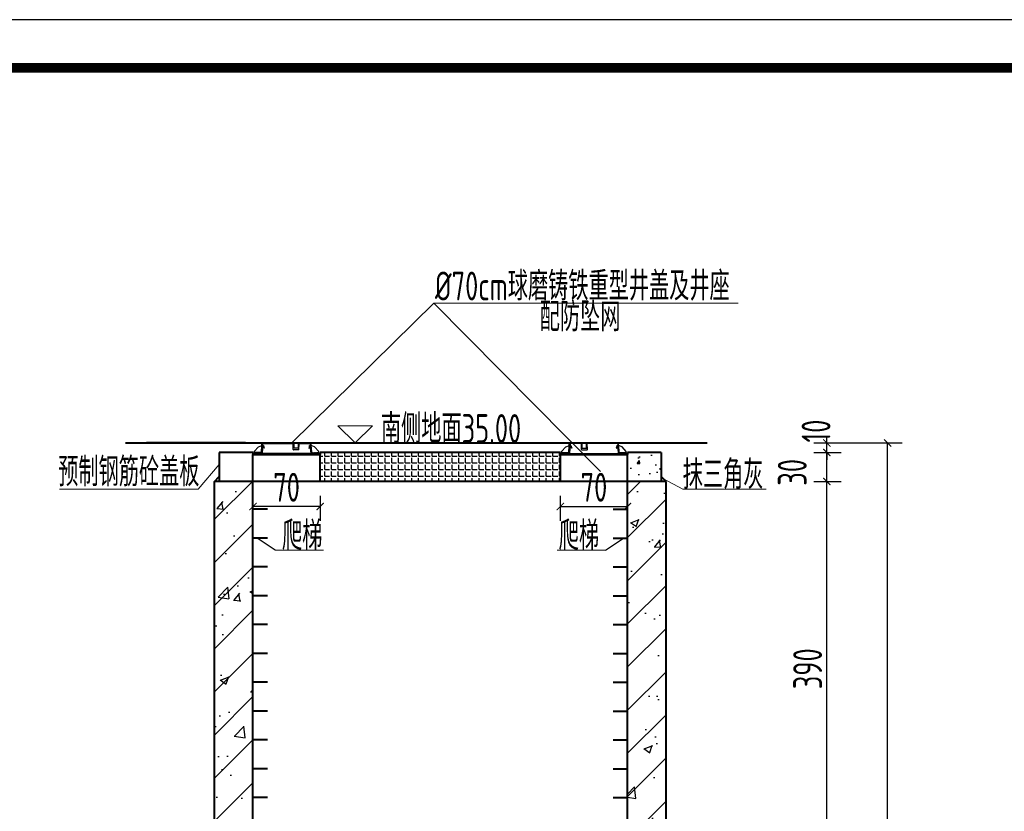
# Model space of a CAD drawing. Header units: millimetres. Extents: x 65530 to 130460, y -103607 to -18875.
# Tile 25 of 75: x 92569 to 93594, y -77884 to -77060. Entities that reach past the tile are written whole.
import ezdxf

# ---------------------------------------------------------------- set-up
doc = ezdxf.new("R2010")
doc.units = ezdxf.units.MM
doc.header["$LTSCALE"] = 0.5
for name, color, linetype, lineweight in [('LAYER3', 7, 'Continuous', 50), ('填充', 4, 'Continuous', 25), ('标注线', 4, 'Continuous', 13), ('粗线', 1, 'Continuous', 40), ('细实线', 7, 'Continuous', 25), ('细线', 3, 'Continuous', 25)]:
    doc.layers.add(name, color=color, linetype=linetype, lineweight=lineweight)
doc.styles.add('HzTxt', font='tssdeng.shx', dxfattribs={"width": 0.7, "bigfont": 'hztxt.shx'})
doc.dimstyles.new('1bi50', dxfattribs={"dimtxt": 30, "dimasz": 7.5, "dimexe": 15, "dimexo": 15, "dimgap": 5, "dimtad": 1, "dimdec": 0, "dimtxsty": 'HzTxt', "dimblk": 'ARCHTICK', "dimcen": 2.5, "dimclrd": 256, "dimclre": 256, "dimclrt": 256, "dimadec": 0, "dimazin": 0, "dimtfac": 1, "dimtdec": 0, "dimtmove": 2, "dimatfit": 2, "dimfxl": 0, "dimlwd": -1, "dimlwe": -1, "dimarcsym": 0})
pattern_1 = [(0, (0, 7053.269), (0, 6.985), [5.08, -1.905]), (90, (0, 7053.269), (-6.985, 4e-16), [5.08, -1.905])]

# ---------------------------------------------------------------- blocks, each defined once
blk = doc.blocks.new('_ArchTick')
at = {"color": 0, "linetype": 'ByBlock', "const_width": 0.15}
blk.add_lwpolyline([(-0.5, -0.5), (0.5, 0.5)], dxfattribs=at)
blk = doc.blocks.new('*D586')
at = {"layer": 'Defpoints', "color": 0}
for p in [(93388.3, -77540.4), (93409.2, -77540.4), (93423.9, -77930.4)]:
    blk.add_point(p, dxfattribs=at)
at = {"layer": '细实线'}
for p, q in [((93403.3, -77540.4), (93424.2, -77540.4)), ((93409.2, -77930.4), (93409.2, -77540.4)), ((93408.9, -77930.4), (93394.2, -77930.4))]:
    blk.add_line(p, q, dxfattribs=at)
at = {"layer": '细实线', "xscale": 7.5, "yscale": 7.5, "zscale": 7.5}
for p, rotation in [((93409.2, -77540.4), 90), ((93409.2, -77930.4), 270)]:
    blk.add_blockref('_ArchTick', p, dxfattribs=dict(at, rotation=rotation))
at = {"layer": '细实线', "insert": (93389.2, -77735.4), "char_height": 30, "attachment_point": 5, "rotation": 90, "style": 'HzTxt'}
blk.add_mtext('390', dxfattribs=at)
blk = doc.blocks.new('*D587')
at = {"layer": 'Defpoints', "color": 0}
for p in [(93380.8, -77510.4), (93409.2, -77510.4), (93380.8, -77540.4)]:
    blk.add_point(p, dxfattribs=at)
at = {"layer": '细实线'}
for p, q in [((93395.8, -77510.4), (93424.2, -77510.4)), ((93409.2, -77540.4), (93409.2, -77510.4)), ((93395.8, -77540.4), (93424.2, -77540.4))]:
    blk.add_line(p, q, dxfattribs=at)
at = {"layer": '细实线', "xscale": 7.5, "yscale": 7.5, "zscale": 7.5}
for p, rotation in [((93409.2, -77510.4), 90), ((93409.2, -77540.4), 270)]:
    blk.add_blockref('_ArchTick', p, dxfattribs=dict(at, rotation=rotation))
at = {"layer": '细实线', "insert": (93373.2, -77531), "char_height": 30, "attachment_point": 5, "rotation": 90, "style": 'HzTxt'}
blk.add_mtext('30', dxfattribs=at)
blk = doc.blocks.new('*D588')
at = {"layer": 'Defpoints', "color": 0}
for p in [(93380.8, -77500.4), (93409.2, -77500.4), (93380.8, -77510.4)]:
    blk.add_point(p, dxfattribs=at)
at = {"layer": '细实线'}
for p, q in [((93409.2, -77500.4), (93409.2, -77492.9)), ((93395.8, -77500.4), (93424.2, -77500.4)), ((93409.2, -77510.4), (93409.2, -77500.4)), ((93395.8, -77510.4), (93424.2, -77510.4)), ((93409.2, -77510.4), (93409.2, -77517.9))]:
    blk.add_line(p, q, dxfattribs=at)
at = {"layer": '细实线', "xscale": 7.5, "yscale": 7.5, "zscale": 7.5}
for p, rotation in [((93409.2, -77500.4), 270), ((93409.2, -77510.4), 90)]:
    blk.add_blockref('_ArchTick', p, dxfattribs=dict(at, rotation=rotation))
at = {"layer": '细实线', "insert": (93398, -77488), "char_height": 30, "attachment_point": 5, "rotation": 90, "style": 'HzTxt'}
blk.add_mtext('10', dxfattribs=at)
blk = doc.blocks.new('*D589')
at = {"layer": 'Defpoints', "color": 0}
for p in [(93380.8, -77500.4), (93472.5, -77500.4), (93380.8, -78449.9)]:
    blk.add_point(p, dxfattribs=at)
at = {"layer": '细实线'}
for p, q in [((93395.8, -77500.4), (93487.5, -77500.4)), ((93472.5, -78449.9), (93472.5, -77500.4)), ((93395.8, -78449.9), (93487.5, -78449.9))]:
    blk.add_line(p, q, dxfattribs=at)
at = {"layer": '细实线', "xscale": 7.5, "yscale": 7.5, "zscale": 7.5}
for p, rotation in [((93472.5, -77500.4), 90), ((93472.5, -78449.9), 270)]:
    blk.add_blockref('_ArchTick', p, dxfattribs=dict(at, rotation=rotation))
at = {"layer": '细实线', "insert": (93445.9, -78008.1), "char_height": 30, "attachment_point": 5, "rotation": 90, "style": 'HzTxt'}
blk.add_mtext('950', dxfattribs=at)
blk = doc.blocks.new('*D592')
at = {"layer": 'Defpoints', "color": 0}
for p in [(93131.8, -77540.4), (93201.8, -77540.4), (93201.8, -77566.5)]:
    blk.add_point(p, dxfattribs=at)
at = {"layer": '细实线'}
for p, q in [((93131.8, -77555.4), (93131.8, -77581.5)), ((93201.8, -77555.4), (93201.8, -77581.5)), ((93131.8, -77566.5), (93201.8, -77566.5))]:
    blk.add_line(p, q, dxfattribs=at)
at = {"layer": '细实线', "xscale": 7.5, "yscale": 7.5, "zscale": 7.5, "rotation": 180}
blk.add_blockref('_ArchTick', (93131.8, -77566.5), dxfattribs=at)
at = {"layer": '细实线', "xscale": 7.5, "yscale": 7.5, "zscale": 7.5}
blk.add_blockref('_ArchTick', (93201.8, -77566.5), dxfattribs=at)
at = {"layer": '细实线', "insert": (93166.8, -77546.5), "char_height": 30, "attachment_point": 5, "style": 'HzTxt'}
blk.add_mtext('70', dxfattribs=at)
blk = doc.blocks.new('*D565')
at = {"layer": 'Defpoints', "color": 0}
for p in [(92811.9, -77540.4), (92881.9, -77540.4), (92811.9, -77566.5)]:
    blk.add_point(p, dxfattribs=at)
at = {"layer": '细实线'}
for p, q in [((92811.9, -77555.4), (92811.9, -77581.5)), ((92881.9, -77555.4), (92881.9, -77581.5)), ((92881.9, -77566.5), (92811.9, -77566.5))]:
    blk.add_line(p, q, dxfattribs=at)
at = {"layer": '细实线', "xscale": 7.5, "yscale": 7.5, "zscale": 7.5, "rotation": 180}
blk.add_blockref('_ArchTick', (92811.9, -77566.5), dxfattribs=at)
at = {"layer": '细实线', "xscale": 7.5, "yscale": 7.5, "zscale": 7.5}
blk.add_blockref('_ArchTick', (92881.9, -77566.5), dxfattribs=at)
at = {"layer": '细实线', "insert": (92846.9, -77546.5), "char_height": 30, "attachment_point": 5, "style": 'HzTxt'}
blk.add_mtext('70', dxfattribs=at)

msp = doc.modelspace()

# ---------------------------------------------------------------- hatches: boundary and pattern name
h = msp.add_hatch()
h.set_pattern_fill('AR-CONC', color=4, scale=0.2, style=0)
h.set_pattern_definition([(50, (92991.847, -77690.37), (36.437, -3.1878), [3.81, -41.91]), (355, (92991.847, -77690.37), (-7.0486, 38.2113), [3.048, -33.528]), (100.451, (92994.883, -77690.635), (29.3885, 35.0233), [3.238, -35.618]), (46.184, (92991.847, -77680.21), (54.216, -8.4085), [5.715, -62.865]), (96.636, (92996.365, -77680.91), (47.481, 49.485), [4.857, -53.427]), (351.184, (92991.847, -77680.21), (47.481, 49.485), [4.572, -50.292]), (21, (92996.927, -77682.75), (30.323, -20.453), [3.81, -41.91]), (326, (92996.927, -77682.75), (12.3604, 36.8376), [3.048, -33.528]), (71.451, (92999.454, -77684.454), (42.6833, 16.3846), [3.238, -35.618]), (37.5, (92991.847, -77690.369), (0.6177, 16.911), [0, -33.1216, 0, -34.036, 0, -33.655]), (7.5, (92991.847, -77690.37), (13.3639, 20.0361), [0, -19.4056, 0, -32.3596, 0, -12.827]), (327.5, (92980.518, -77690.37), (27.1181, -1.14575), [0, -12.7, 0, -39.624, 0, -52.578]), (317.5, (92975.438, -77690.37), (29.6258, 5.0853), [0, -16.51, 0, -26.3144, 0, -37.338])])
h.paths.add_polyline_path([(93201.85, -77535.38), (93236.85, -77535.38), (93236.85, -77510.38), (93216.55, -77510.38), (93216.55, -77512.38), (93201.85, -77512.38)])
at = {"layer": '填充'}
h = msp.add_hatch(dxfattribs=at)
h.set_pattern_fill('ANSI31', color=256, scale=10, style=0)
h.set_pattern_definition([(45, (0, 7053.27), (-22.45064, 22.45064), [])])
h.paths.add_polyline_path([(92986.85, -78400.4), (92811.85, -78400.4), (92811.85, -77540.38), (92771.85, -77540.38), (92771.85, -78449.89), (92771.87, -78449.89), (93241.87, -78449.89), (93241.85, -77540.38), (93201.85, -77540.38), (93201.85, -78400.4), (93026.85, -78400.4), (93026.85, -77930.4), (92986.85, -77930.4)])
h.paths.add_polyline_path([(92953.15, -78081.29), (92995.61, -78081.29), (92995.61, -78126.29), (92953.15, -78126.29)], flags=25)
h.paths.add_polyline_path([(92982.65, -78081.23), (93025.11, -78081.23), (93025.11, -78126.23), (92982.65, -78126.23)], flags=25)
h.paths.add_polyline_path([(93018.09, -78081.29), (93060.55, -78081.29), (93060.55, -78126.29), (93018.09, -78126.29)], flags=24)
h.paths.add_polyline_path([(92982.65, -78227.01), (93025.11, -78227.01), (93025.11, -78272.01), (92982.65, -78272.01)], flags=25)
h.paths.add_polyline_path([(92770.02, -78231.94), (92812.48, -78231.94), (92812.48, -78276.94), (92770.02, -78276.94)], flags=9)
h.paths.add_polyline_path([(93197.17, -78232.43), (93239.63, -78232.43), (93239.63, -78277.43), (93197.17, -78277.43)], flags=25)
at = {"layer": '细实线'}
h = msp.add_hatch(dxfattribs=at)
h.set_pattern_fill('ANGLE', color=256, style=0)
h.set_pattern_definition(pattern_1)
h.paths.add_polyline_path([(93131.85, -77512.38), (93131.85, -77510.38), (92881.87, -77510.38), (92881.87, -77512.38), (92881.87, -77540.38), (93131.85, -77540.38)])
h = msp.add_hatch(dxfattribs=at)
h.set_pattern_fill('ANGLE', color=256, style=0)
h.set_pattern_definition(pattern_1)
h.paths.add_polyline_path([(93131.85, -77512.38), (93131.85, -77510.38), (92881.87, -77510.38), (92881.87, -77512.38), (92881.87, -77540.38), (93131.85, -77540.38)])
h = msp.add_hatch(dxfattribs=at)
h.set_pattern_fill('AR-CONC', color=256, scale=0.5, style=0)
h.set_pattern_definition([(50, (0, 7053.27), (91.092334, -7.969543), [9.525, -104.775]), (355, (0, 7053.27), (-17.62141, 95.52832), [7.62, -83.82]), (100.451, (7.59, 7052.605), (73.47125, 87.558344), [8.095, -89.045]), (46.1842, (0, 7078.67), (135.53952, -21.02116), [14.2875, -157.1625]), (96.6356, (11.3, 7076.92), (118.70212, 123.71278), [12.1425, -133.5675]), (351.184, (0, 7078.67), (118.7023, 123.71256), [11.43, -125.73]), (21, (12.7, 7072.32), (75.80744, -51.13276), [9.525, -104.775]), (326, (12.7, 7072.32), (30.901014, 92.09398), [7.62, -83.82]), (71.4514, (19.02, 7068.06), (106.708245, 40.96143), [8.095, -89.045]), (37.5, (0, 7053.27), (1.544302, 42.2775194), [0, -82.804, 0, -85.09, 0, -84.1375]), (7.5, (0, 7053.27), (33.409831, 50.090287), [0, -48.514, 0, -80.899, 0, -32.0675]), (327.5, (-28.32, 7053.27), (67.795298, -2.864372), [0, -31.75, 0, -99.06, 0, -131.445]), (317.5, (-41.02, 7053.27), (74.06459, 12.713246), [0, -41.275, 0, -65.786, 0, -93.345])])
h.paths.add_polyline_path([(92986.85, -78400.4), (92811.85, -78400.4), (92811.85, -77540.38), (92771.85, -77540.38), (92771.85, -78449.89), (92771.87, -78449.89), (93241.87, -78449.89), (93241.85, -77540.38), (93201.85, -77540.38), (93201.85, -78400.4), (93026.85, -78400.4), (93026.85, -77930.4), (92986.85, -77930.4)])
h.paths.add_polyline_path([(92953.15, -78081.29), (92995.61, -78081.29), (92995.61, -78126.29), (92953.15, -78126.29)], flags=25)
h.paths.add_polyline_path([(92982.65, -78081.23), (93025.11, -78081.23), (93025.11, -78126.23), (92982.65, -78126.23)], flags=25)
h.paths.add_polyline_path([(93018.09, -78081.29), (93060.55, -78081.29), (93060.55, -78126.29), (93018.09, -78126.29)], flags=24)
h.paths.add_polyline_path([(92982.65, -78227.01), (93025.11, -78227.01), (93025.11, -78272.01), (92982.65, -78272.01)], flags=25)
h.paths.add_polyline_path([(92770.02, -78231.94), (92812.48, -78231.94), (92812.48, -78276.94), (92770.02, -78276.94)], flags=9)
h.paths.add_polyline_path([(93197.17, -78232.43), (93239.63, -78232.43), (93239.63, -78277.43), (93197.17, -78277.43)], flags=25)
at = {"layer": '细线', "linetype": 'Continuous', "lineweight": 25}
h = msp.add_hatch(dxfattribs=at)
h.set_pattern_fill('ANSI31', color=256, scale=0.1, angle=90, style=0)
h.set_pattern_definition([(135, (91611.67847, -77541.20124), (-0.2245064, -0.2245064), [])])
h.paths.add_polyline_path([(92821.87, -77506.34), (92820.98, -77506.34), (92820.63, -77510.48), (92813.81, -77510.34), (92813.81, -77509.84), (92813.14, -77509.84), (92812.89, -77511.34), (92821.39, -77511.34)])
h = msp.add_hatch(dxfattribs=at)
h.set_pattern_fill('ANSI31', color=256, scale=0.1, angle=90, style=0)
h.set_pattern_definition([(135, (91611.67847, -77540.20124), (-0.2245064, -0.2245064), [])])
h.paths.add_polyline_path([(92822.86, -77503.14), (92823.06, -77504.25), (92821.86, -77504.29), (92822.25, -77503.15), (92821.99, -77503.15), (92821.99, -77503.14), (92821.17, -77503.14), (92820.98, -77505.34), (92823.51, -77505.34), (92823.47, -77505.18)])
h.paths.add_polyline_path([(92821.94, -77500.38), (92821.2, -77500.37), (92821.26, -77503.14), (92821.99, -77503.14)])
h = msp.add_hatch(dxfattribs=at)
h.set_pattern_fill('ANSI31', color=256, scale=0.1, angle=90, style=0)
h.set_pattern_definition([(45, (94082.05823, -77540.22806), (0.2245064, -0.2245064), [])])
h.paths.add_polyline_path([(92870.87, -77503.17), (92870.67, -77504.28), (92871.88, -77504.32), (92871.49, -77503.17), (92871.74, -77503.18), (92871.74, -77503.17), (92872.57, -77503.17), (92872.76, -77505.37), (92870.23, -77505.37), (92870.26, -77505.21)])
h.paths.add_polyline_path([(92871.8, -77500.41), (92872.54, -77500.4), (92872.47, -77503.17), (92871.74, -77503.17)])
h = msp.add_hatch(dxfattribs=at)
h.set_pattern_fill('ANSI31', color=256, scale=0.1, angle=90, style=0)
h.set_pattern_definition([(45, (94082.05823, -77541.22806), (0.2245064, -0.2245064), [])])
h.paths.add_polyline_path([(92871.87, -77506.37), (92872.76, -77506.37), (92873.11, -77510.51), (92879.92, -77510.36), (92879.92, -77509.87), (92880.59, -77509.87), (92880.85, -77511.37), (92872.35, -77511.37)])
h = msp.add_hatch(dxfattribs=at)
h.set_pattern_fill('ANSI31', color=256, scale=0.1, angle=90, style=0)
h.set_pattern_definition([(135, (91931.65824, -77541.22806), (-0.2245064, -0.2245064), [])])
h.paths.add_polyline_path([(93141.85, -77506.37), (93140.96, -77506.37), (93140.61, -77510.51), (93133.79, -77510.36), (93133.79, -77509.87), (93133.12, -77509.87), (93132.87, -77511.37), (93141.37, -77511.37)])
h = msp.add_hatch(dxfattribs=at)
h.set_pattern_fill('ANSI31', color=256, scale=0.1, angle=90, style=0)
h.set_pattern_definition([(135, (91931.65824, -77540.22806), (-0.2245064, -0.2245064), [])])
h.paths.add_polyline_path([(93142.84, -77503.17), (93143.04, -77504.28), (93141.84, -77504.32), (93142.23, -77503.17), (93141.97, -77503.18), (93141.97, -77503.17), (93141.15, -77503.17), (93140.96, -77505.37), (93143.49, -77505.37), (93143.45, -77505.21)])
h.paths.add_polyline_path([(93141.92, -77500.41), (93141.18, -77500.4), (93141.24, -77503.17), (93141.97, -77503.17)])
h = msp.add_hatch(dxfattribs=at)
h.set_pattern_fill('ANSI31', color=256, scale=0.1, angle=90, style=0)
h.set_pattern_definition([(45, (94402.038, -77540.20124), (0.2245064, -0.2245064), [])])
h.paths.add_polyline_path([(93190.85, -77503.14), (93190.65, -77504.25), (93191.86, -77504.29), (93191.47, -77503.15), (93191.72, -77503.15), (93191.72, -77503.14), (93192.55, -77503.14), (93192.74, -77505.34), (93190.21, -77505.34), (93190.24, -77505.18)])
h.paths.add_polyline_path([(93191.78, -77500.38), (93192.52, -77500.37), (93192.45, -77503.14), (93191.72, -77503.14)])
h = msp.add_hatch(dxfattribs=at)
h.set_pattern_fill('ANSI31', color=256, scale=0.1, angle=90, style=0)
h.set_pattern_definition([(45, (94402.038, -77541.20124), (0.2245064, -0.2245064), [])])
h.paths.add_polyline_path([(93191.85, -77506.34), (93192.74, -77506.34), (93193.09, -77510.48), (93199.9, -77510.34), (93199.9, -77509.84), (93200.57, -77509.84), (93200.83, -77511.34), (93192.33, -77511.34)])

# ---------------------------------------------------------------- linework, layer by layer
at = {"color": 4}
for p, q in [((93000.05, -77355.01), (93173.68, -77530.06)), ((92834.91, -77611.81), (92816.26, -77599.41)), ((93178.81, -77611.81), (93197.46, -77599.41))]:
    msp.add_line(p, q, dxfattribs=at)
msp.add_lwpolyline([(90418.76, -80029.87), (94618.76, -80029.87), (94618.76, -77059.87), (90418.76, -77059.87)], close=True)
at = {"const_width": 10}
msp.add_lwpolyline([(90668.76, -77109.87), (94568.76, -77109.87), (94568.76, -79979.87), (90668.76, -79979.87), (90668.76, -77109.87)], dxfattribs=at)
at = {"layer": 'LAYER3', "color": 7, "lineweight": 50}
for p, q in [((92811.87, -77512.38), (92881.87, -77512.38)), ((93201.85, -77512.38), (93131.85, -77512.38))]:
    msp.add_line(p, q, dxfattribs=at)
at = {"layer": '标注线'}
for p, q in [((93316.81, -77355.01), (93000.05, -77355.01)), ((92754.85, -77548.45), (92776.85, -77522.88)), ((93259.49, -77548.45), (93239.35, -77537.88)), ((92610.58, -77548.45), (92754.85, -77548.45)), ((93259.49, -77548.45), (93346.21, -77548.45)), ((92885.27, -77611.81), (92834.91, -77611.81)), ((93128.44, -77611.81), (93178.81, -77611.81))]:
    msp.add_line(p, q, dxfattribs=at)
msp.add_lwpolyline([(92918.28, -77500.37), (92936.24, -77482.41), (92900.32, -77482.41)], close=True, dxfattribs=at)
at = {"layer": '粗线'}
for p, q in [((92679.28, -77500.37), (93284.52, -77500.4)), ((92804.09, -77500.39), (92700.98, -77500.37)), ((92811.87, -77510.38), (92776.85, -77510.38)), ((92776.85, -77510.38), (92776.85, -77540.38)), ((92811.87, -77510.38), (92811.87, -77512.38)), ((92811.87, -77540.38), (92811.87, -77512.38)), ((93131.85, -77510.38), (92881.87, -77510.38)), ((92881.87, -77510.38), (92881.87, -77512.38)), ((92881.87, -77540.38), (92881.87, -77512.38)), ((93131.85, -77510.38), (93131.85, -77512.38)), ((93131.85, -77540.38), (93131.85, -77512.38)), ((93236.85, -77510.38), (93201.85, -77510.38)), ((93201.85, -77510.38), (93201.85, -77512.38)), ((93201.85, -77540.38), (93201.85, -77512.38)), ((93236.85, -77510.38), (93236.85, -77540.38)), ((92771.85, -77540.38), (92776.85, -77535.38)), ((93241.85, -77540.38), (93236.85, -77535.38)), ((92771.85, -78449.89), (92771.85, -77540.38)), ((93241.85, -77540.38), (92771.85, -77540.38)), ((92811.85, -78400.4), (92811.85, -77540.38)), ((93201.85, -78400.4), (93201.85, -77540.38)), ((93241.87, -78449.89), (93241.85, -77540.38)), ((92826.87, -77569.41), (92811.87, -77569.41)), ((93186.85, -77569.41), (93201.85, -77569.41)), ((92826.87, -77599.41), (92811.87, -77599.41)), ((93186.85, -77599.41), (93201.85, -77599.41)), ((92826.87, -77629.41), (92811.87, -77629.41)), ((93186.85, -77629.41), (93201.85, -77629.41)), ((92826.87, -77659.41), (92811.87, -77659.41)), ((93186.85, -77659.41), (93201.85, -77659.41)), ((92826.87, -77689.41), (92811.87, -77689.41)), ((93186.85, -77689.41), (93201.85, -77689.41)), ((92826.87, -77719.41), (92811.87, -77719.41)), ((93186.85, -77719.41), (93201.85, -77719.41)), ((92826.87, -77749.41), (92811.87, -77749.41)), ((93186.85, -77749.41), (93201.85, -77749.41)), ((92826.87, -77779.41), (92811.87, -77779.41)), ((93186.85, -77779.41), (93201.85, -77779.41)), ((92826.87, -77809.41), (92811.87, -77809.41)), ((93186.85, -77809.41), (93201.85, -77809.41)), ((92826.87, -77839.41), (92811.87, -77839.41)), ((93186.85, -77839.41), (93201.85, -77839.41)), ((92826.87, -77869.41), (92811.87, -77869.41)), ((93186.85, -77869.41), (93201.85, -77869.41))]:
    msp.add_line(p, q, dxfattribs=at)
at = {"layer": '细实线'}
msp.add_line((93000.05, -77355.01), (92852.52, -77500.4), dxfattribs=at)
at = {"layer": '细线', "linetype": 'Continuous', "lineweight": 25}
for p, q in [((92813.22, -77509.36), (92817.66, -77504.47)), ((92817.66, -77504.47), (92821.26, -77503.1)), ((92820.63, -77510.48), (92821.17, -77503.14)), ((92820.65, -77510.42), (92821.07, -77505.42)), ((92821.15, -77500.37), (92871.74, -77500.37)), ((92821.15, -77501.07), (92853.63, -77501.07)), ((92821.2, -77503.17), (92821.2, -77500.37)), ((92821.2, -77500.37), (92822, -77500.38)), ((92821.26, -77503.1), (92821.2, -77500.37)), ((92821.2, -77500.37), (92821.94, -77500.38)), ((92821.39, -77511.39), (92821.87, -77505.34)), ((92821.87, -77505.34), (92821.39, -77511.39)), ((92821.86, -77504.29), (92822.26, -77503.11)), ((92821.86, -77504.29), (92823.06, -77504.25)), ((92823.65, -77505.79), (92821.87, -77505.34)), ((92821.94, -77500.38), (92821.99, -77503.15)), ((92821.99, -77503.15), (92822.86, -77503.14)), ((92822, -77500.38), (92822, -77500.78)), ((92822, -77500.38), (92822, -77500.78)), ((92823.06, -77504.25), (92822.86, -77503.11)), ((92822.86, -77503.14), (92823.65, -77505.79)), ((92823.65, -77505.79), (92823.5, -77505.31)), ((92858.52, -77500.66), (92836.3, -77500.67)), ((92836.52, -77500.66), (92836.52, -77500.4)), ((92838.52, -77500.66), (92838.52, -77500.4)), ((92840.52, -77500.66), (92840.52, -77500.4)), ((92842.52, -77500.66), (92842.52, -77500.4)), ((92844.52, -77500.66), (92844.52, -77500.4)), ((92846.52, -77500.66), (92846.52, -77500.4)), ((92848.52, -77500.66), (92848.52, -77500.4)), ((92850.52, -77500.66), (92850.52, -77500.4)), ((92852.52, -77500.66), (92852.52, -77500.4)), ((92853.78, -77507.35), (92853.83, -77501.27)), ((92859.59, -77507.55), (92853.98, -77507.55)), ((92859.34, -77500.67), (92854.44, -77500.67)), ((92854.52, -77500.66), (92854.52, -77500.4)), ((92854.52, -77500.66), (92854.52, -77500.4)), ((92854.62, -77505.55), (92854.64, -77500.87)), ((92859.12, -77507.55), (92854.65, -77507.55)), ((92858.92, -77505.75), (92854.82, -77505.75)), ((92856.52, -77500.66), (92856.52, -77500.4)), ((92856.52, -77500.66), (92856.52, -77500.4)), ((92858.52, -77500.66), (92858.52, -77500.4)), ((92858.52, -77500.66), (92858.52, -77500.4)), ((92859.12, -77505.55), (92859.14, -77500.87)), ((92859.79, -77507.36), (92859.93, -77501.26)), ((92860.13, -77501.07), (92871.74, -77501.07)), ((92860.52, -77500.66), (92860.52, -77500.4)), ((92870.87, -77503.17), (92870.08, -77505.81)), ((92870.08, -77505.81), (92870.23, -77505.34)), ((92870.08, -77505.81), (92871.87, -77505.37)), ((92870.67, -77504.27), (92870.88, -77503.14)), ((92871.88, -77504.32), (92870.68, -77504.28)), ((92871.74, -77503.18), (92870.87, -77503.17)), ((92871.88, -77504.32), (92871.47, -77503.14)), ((92872.54, -77500.4), (92871.74, -77500.41)), ((92871.8, -77500.42), (92871.74, -77503.18)), ((92872.54, -77500.4), (92871.8, -77500.41)), ((92872.35, -77511.41), (92871.87, -77505.37)), ((92871.87, -77505.37), (92872.35, -77511.41)), ((92872.47, -77503.13), (92872.54, -77500.4)), ((92876.08, -77504.49), (92872.47, -77503.13)), ((92872.53, -77503.2), (92872.54, -77500.4)), ((92873.11, -77510.51), (92872.57, -77503.17)), ((92873.08, -77510.44), (92872.67, -77505.44)), ((92880.51, -77509.39), (92876.08, -77504.49)), ((93133.2, -77509.39), (93137.64, -77504.49)), ((93137.64, -77504.49), (93141.24, -77503.13)), ((93140.61, -77510.51), (93141.15, -77503.17)), ((93140.63, -77510.44), (93141.05, -77505.44)), ((93141.18, -77503.2), (93141.18, -77500.4)), ((93141.18, -77500.4), (93141.98, -77500.41)), ((93141.24, -77503.13), (93141.18, -77500.4)), ((93141.18, -77500.4), (93141.92, -77500.41)), ((93141.36, -77511.41), (93141.85, -77505.37)), ((93141.85, -77505.37), (93141.36, -77511.41)), ((93141.84, -77504.32), (93142.24, -77503.14)), ((93141.84, -77504.32), (93143.04, -77504.28)), ((93143.63, -77505.81), (93141.85, -77505.37)), ((93141.92, -77500.42), (93141.97, -77503.18)), ((93141.97, -77503.18), (93142.84, -77503.17)), ((93192.56, -77500.37), (93141.98, -77500.37)), ((93153.59, -77501.07), (93141.98, -77501.07)), ((93143.04, -77504.27), (93142.84, -77503.14)), ((93142.84, -77503.17), (93143.63, -77505.81)), ((93143.63, -77505.81), (93143.48, -77505.34)), ((93153.2, -77500.66), (93153.2, -77500.4)), ((93153.92, -77507.36), (93153.78, -77501.26)), ((93154.12, -77507.55), (93159.73, -77507.55)), ((93154.38, -77500.67), (93159.28, -77500.67)), ((93154.6, -77505.55), (93154.58, -77500.87)), ((93154.6, -77507.55), (93159.07, -77507.55)), ((93154.8, -77505.75), (93158.9, -77505.75)), ((93155.2, -77500.66), (93155.2, -77500.4)), ((93155.2, -77500.66), (93155.2, -77500.4)), ((93155.2, -77500.66), (93177.41, -77500.67)), ((93157.2, -77500.66), (93157.2, -77500.4)), ((93157.2, -77500.66), (93157.2, -77500.4)), ((93159.1, -77505.55), (93159.08, -77500.87)), ((93159.2, -77500.66), (93159.2, -77500.4)), ((93159.2, -77500.66), (93159.2, -77500.4)), ((93159.93, -77507.35), (93159.88, -77501.27)), ((93192.56, -77501.07), (93160.08, -77501.07)), ((93161.2, -77500.66), (93161.2, -77500.4)), ((93163.2, -77500.66), (93163.2, -77500.4)), ((93165.2, -77500.66), (93165.2, -77500.4)), ((93167.2, -77500.66), (93167.2, -77500.4)), ((93169.2, -77500.66), (93169.2, -77500.4)), ((93171.2, -77500.66), (93171.2, -77500.4)), ((93173.2, -77500.66), (93173.2, -77500.4)), ((93175.2, -77500.66), (93175.2, -77500.4)), ((93177.2, -77500.66), (93177.2, -77500.4)), ((93190.85, -77503.14), (93190.06, -77505.79)), ((93190.06, -77505.79), (93190.21, -77505.31)), ((93190.06, -77505.79), (93191.85, -77505.34)), ((93190.65, -77504.25), (93190.86, -77503.11)), ((93191.86, -77504.29), (93190.66, -77504.25)), ((93191.72, -77503.15), (93190.85, -77503.14)), ((93191.86, -77504.29), (93191.45, -77503.11)), ((93192.52, -77500.37), (93191.72, -77500.38)), ((93191.72, -77500.38), (93191.72, -77500.78)), ((93191.72, -77500.38), (93191.72, -77500.78)), ((93191.78, -77500.38), (93191.72, -77503.15)), ((93192.52, -77500.37), (93191.78, -77500.38)), ((93192.33, -77511.39), (93191.85, -77505.34)), ((93191.85, -77505.34), (93192.33, -77511.39)), ((93192.45, -77503.1), (93192.52, -77500.37)), ((93196.06, -77504.47), (93192.45, -77503.1)), ((93192.51, -77503.17), (93192.52, -77500.37)), ((93193.09, -77510.48), (93192.55, -77503.14)), ((93193.06, -77510.42), (93192.65, -77505.42)), ((93200.49, -77509.36), (93196.06, -77504.47)), ((92812.89, -77511.34), (92813.23, -77509.34)), ((92812.89, -77511.34), (92821.38, -77511.34)), ((92813.14, -77509.84), (92813.81, -77509.84)), ((92813.81, -77510.34), (92813.81, -77509.84)), ((92820.63, -77510.48), (92813.81, -77510.34)), ((92880.85, -77511.37), (92872.35, -77511.37)), ((92873.11, -77510.51), (92879.92, -77510.36)), ((92879.92, -77510.36), (92879.92, -77509.87)), ((92880.59, -77509.87), (92879.92, -77509.87)), ((92880.85, -77511.37), (92880.51, -77509.37)), ((93132.87, -77511.37), (93133.21, -77509.37)), ((93132.87, -77511.37), (93141.36, -77511.37)), ((93133.12, -77509.87), (93133.79, -77509.87)), ((93133.79, -77510.36), (93133.79, -77509.87)), ((93140.61, -77510.51), (93133.79, -77510.36)), ((93200.83, -77511.34), (93192.33, -77511.34)), ((93193.09, -77510.48), (93199.9, -77510.34)), ((93199.9, -77510.34), (93199.9, -77509.84)), ((93200.57, -77509.84), (93199.9, -77509.84)), ((93200.83, -77511.34), (93200.49, -77509.34))]:
    msp.add_line(p, q, dxfattribs=at)
at = {"layer": '细线'}
for p, q in [((92872.35, -77511.37), (92821.39, -77511.39)), ((93141.36, -77511.37), (93192.33, -77511.39))]:
    msp.add_line(p, q, dxfattribs=at)
at = {"layer": '细线', "linetype": 'Continuous', "lineweight": 25}
for centre, start, end in [((92853.63, -77501.27), 359.43181, 90), ((92853.98, -77507.35), 179.43181, 270), ((92854.44, -77500.87), 359.75451, 90), ((92854.82, -77505.55), 179.75451, 270), ((92858.92, -77505.55), 270, 359.75451), ((92859.34, -77500.87), 90, 179.75451), ((92859.59, -77507.35), 270, 358.4346), ((92860.13, -77501.27), 90, 178.4346), ((93153.59, -77501.27), 1.5654, 90), ((93154.12, -77507.35), 181.5654, 270), ((93154.38, -77500.87), 0.24549, 90), ((93154.8, -77505.55), 180.24549, 270), ((93158.9, -77505.55), 270, 0.24549), ((93159.28, -77500.87), 90, 180.24549), ((93159.73, -77507.35), 270, 0.56819), ((93160.08, -77501.27), 90, 180.56819)]:
    msp.add_arc(centre, 0.2, start, end, dxfattribs=at)

# ---------------------------------------------------------------- texts
at = {"layer": '标注线', "style": 'HzTxt', "width": 0.7}
for s, p in [('%%C70cm球磨铸铁重型井盖及井座', (93001.33, -77352.05)), ('配防坠网', (93110.36, -77384.17)), ('南侧地面35.00', (92945.08, -77500.37)), ('预制钢筋砼盖板', (92609.21, -77545.5)), ('抹三角灰', (93259.25, -77548.33)), ('爬梯', (92842.11, -77611.81)), ('爬梯', (93130.11, -77611.81))]:
    msp.add_text(s, height=30, dxfattribs=at).set_placement(p)

# ---------------------------------------------------------------- dimensions: what is measured, and where the dimension line sits
at = {"layer": '细实线'}
for base, p1, p2, picture, middle in [((93409.2, -77500.39), (93380.79, -77510.38), (93380.79, -77500.39), '*D588', (93397.97, -77487.96)), ((93472.46, -77500.39), (93380.79, -78449.93), (93380.79, -77500.39), '*D589', (93445.93, -78008.13)), ((93409.2, -77510.38), (93380.79, -77540.38), (93380.79, -77510.38), '*D587', (93373.21, -77530.99))]:
    dim = msp.add_linear_dim(base=base, p1=p1, p2=p2, angle=90, dimstyle='1bi50', dxfattribs=at)
    dim.commit()
    dim.dimension.update_dxf_attribs({"geometry": picture, "text_midpoint": middle, "dimtype": 160})
for base, p1, p2, angle, picture, middle in [((92811.87, -77566.52), (92881.87, -77540.38), (92811.87, -77540.38), 180, '*D565', (92846.87, -77546.52)), ((93409.2, -77540.38), (93423.91, -77930.4), (93388.29, -77540.38), 90, '*D586', (93389.2, -77735.39))]:
    dim = msp.add_linear_dim(base=base, p1=p1, p2=p2, angle=angle, dimstyle='1bi50', dxfattribs=at)
    dim.commit()
    dim.dimension.update_dxf_attribs({"geometry": picture, "text_midpoint": middle})
dim = msp.add_linear_dim(base=(93201.85, -77566.52), p1=(93131.85, -77540.38), p2=(93201.85, -77540.38), dimstyle='1bi50', dxfattribs=at)
dim.commit()
dim.dimension.update_dxf_attribs({"geometry": '*D592', "text_midpoint": (93166.85, -77546.52)})

doc.saveas('drawing.dxf')
